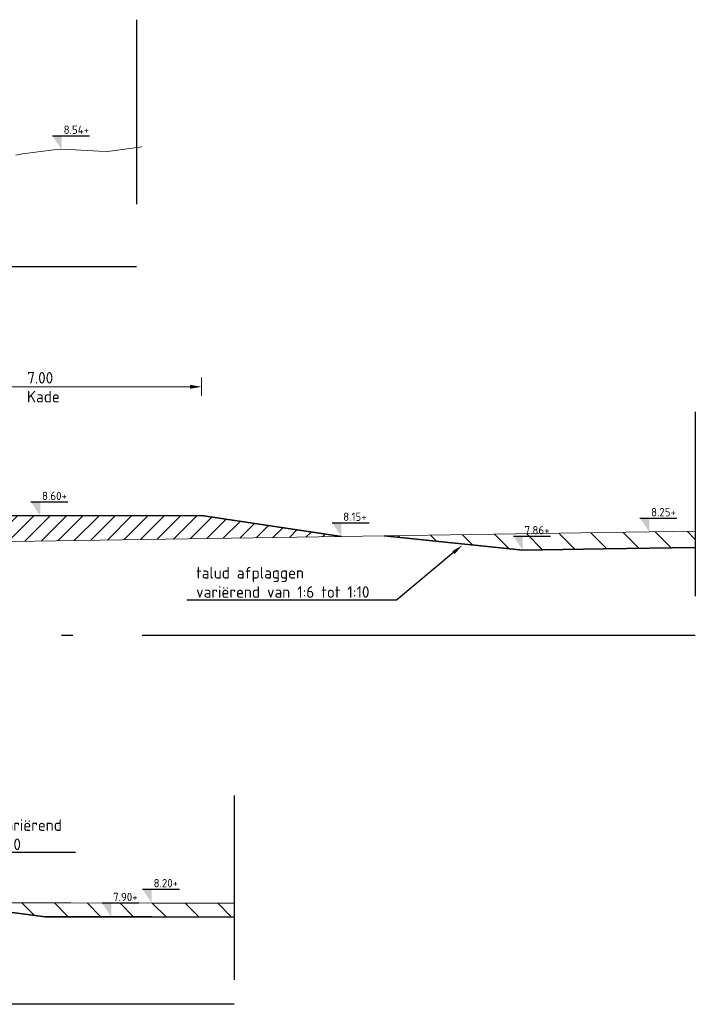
# Model space of a CAD drawing. Header units: metres. Extents: x 199581 to 207779, y 462378 to 466293.
# Tile 32 of 134: x 207424 to 207438, y 465925 to 465946. Entities that reach past the tile are written whole.
import ezdxf
from ezdxf import colors
from ezdxf.entities.mleader import LeaderData, LeaderLine
from ezdxf.math import Vec2, Vec3

# ---------------------------------------------------------------- set-up
doc = ezdxf.new("R2010")
doc.units = ezdxf.units.M
doc.linetypes.add('AL-NAP_LIJN', pattern=[15.25, 12, -1.5, 0.25, -1.5])
doc.linetypes.add('XX-AFBREEK', pattern=[7, 4, -1, 1, -1])
doc.layers.get('0').update_dxf_attribs({"lineweight": 25})
for name, color, linetype, lineweight in [('B-WE-GR-MAAIVELD-G-GRIJS', 253, 'GW-MAAIVELD', 13), ('N-WE-GW-MAAIVELD-GD', 90, 'GW-MAAIVELD', 35), ('N-WE-GW-ONTGRAVING-WERK-AD', 253, 'Continuous', 18), ('N-WE-GW-OPHOGING-WERK-AD', 82, 'Continuous', 18), ('X-XX-AL-AFBREEKLIJN-GD', 250, 'XX-AFBREEK', 25), ('X-XX-AL-M', 7, 'Continuous', 18), ('X-XX-AL-NAP-GD', 253, 'AL-NAP_LIJN', 25), ('X-XX-AL-PEILMAAT-BEST-SD', 251, 'Continuous', 25), ('X-XX-AL-PEILMAAT-SD', 7, 'Continuous', 25), ('X-XX-AL-REFERENTIE-T25', 7, 'Continuous', 25)]:
    doc.layers.add(name, color=color, linetype=linetype, lineweight=lineweight)
doc.styles.add('NLCS-ISO', font='NLCS-ISO.ttf')
doc.styles.add('NLCS-ISO-M100-T25', font='NLCS-ISO.ttf', dxfattribs={"height": 0.25})
doc.linetypes.add('GW-MAAIVELD', pattern='A,12,[40,NLCS.SHX,S=1,R=0,X=0,Y=-0.5],12', length=24)
doc.dimstyles.new('NLCS-M100-T25-PIJL_L2_H2', dxfattribs={"dimscale": 0.1, "dimtxt": 2.5, "dimasz": 2.5, "dimexe": 2, "dimexo": 2, "dimgap": 0.7, "dimtad": 1, "dimzin": 0, "dimdsep": 46, "dimtxsty": 'NLCS-ISO-M100-T25', "dimcen": 0, "dimdle": 2, "dimclrd": 256, "dimclre": 256, "dimclrt": 256, "dimazin": 0, "dimtfac": 1, "dimtdec": 3, "dimtofl": 0, "dimtmove": 0, "dimatfit": 3, "dimfxl": 2, "dimfxlon": 1, "dimtfillclr": 256, "dimtolj": 1, "dimtzin": 0, "dimlwd": -1, "dimlwe": -1, "dimarcsym": 0})

# ---------------------------------------------------------------- blocks, each defined once
blk = doc.blocks.new('SAL-PEILMAAT_INFRACAD_H01-SOD')
blk.add_line((-2, 3), (6, 3))
blk.add_solid([(-2, 3), (0, 3), (0, 0)])
at = {"style": 'NLCS-ISO'}
blk.add_attdef('...', (0.4, 3.4), '', height=1.8, dxfattribs=at)
blk = doc.blocks.new('*D391')
at = {"layer": 'X-XX-AL-M', "transparency": 16777216}
for p, q in [((207420.451, 465937.789), (207420.451, 465938.189)), ((207427.451, 465937.789), (207427.451, 465938.189)), ((207420.701, 465937.989), (207427.201, 465937.989))]:
    blk.add_line(p, q, dxfattribs=at)
for points in [[(207420.701, 465938.031), (207420.701, 465937.947), (207420.451, 465937.989)], [(207427.201, 465938.031), (207427.201, 465937.947), (207427.451, 465937.989)]]:
    blk.add_solid(points, dxfattribs=at)
at = {"layer": 'X-XX-AL-M', "transparency": 16777216, "insert": (207423.951, 465938.184), "char_height": 0.25, "attachment_point": 5, "style": 'NLCS-ISO-M100-T25'}
blk.add_mtext('\\A1;7.00', dxfattribs=at)

msp = doc.modelspace()

# ---------------------------------------------------------------- hatches: boundary and pattern name
at = {"layer": 'N-WE-GW-ONTGRAVING-WERK-AD'}
h = msp.add_hatch(dxfattribs=at)
h.set_pattern_fill('AGW-WERK_ONTGRAVEN-SO', color=256, scale=0.1, pattern_type=2)
h.set_pattern_definition([(135, (0, 0), (-0.3535533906, -0.3535533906), [])])
h.paths.add_polyline_path([(207438.161, 465934.853), (207436.161, 465934.824), (207431.411, 465934.753), (207434.417, 465934.447), (207436.166, 465934.474), (207438.161, 465934.503)])
h = msp.add_hatch(dxfattribs=at)
h.set_pattern_fill('AGW-WERK_ONTGRAVEN-SO', color=256, scale=0.1, pattern_type=2)
h.set_pattern_definition([(135, (-6529.7264, 3751.63503), (-0.3535533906, -0.3535533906), [])])
h.paths.add_polyline_path([(207422.801, 465926.794), (207421.69, 465926.797), (207424.06, 465926.49), (207424.614, 465926.489), (207426.37, 465926.488), (207428.15, 465926.483), (207428.161, 465926.483), (207428.161, 465926.783), (207426.37, 465926.788), (207424.614, 465926.789)])
at = {"layer": 'N-WE-GW-OPHOGING-WERK-AD'}
h = msp.add_hatch(dxfattribs=at)
h.set_pattern_fill('AGW-WERK_AANVULLEN-SO', color=256, scale=0.05, pattern_type=2)
h.set_pattern_definition([(45, (95, -25), (-0.1767766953, 0.1767766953), [])])
h.paths.add_polyline_path([(207427.451, 465935.195), (207420.451, 465935.187), (207415.892, 465934.522), (207430.483, 465934.739)])

# ---------------------------------------------------------------- linework, layer by layer
at = {"layer": 'B-WE-GR-MAAIVELD-G-GRIJS'}
for points in [[(207426.155, 465943.192), (207425.576, 465943.116), (207425.405, 465943.094), (207425.226, 465943.104), (207424.588, 465943.137), (207424.249, 465943.133), (207423.564, 465943.046), (207423.425, 465943.013)], [(207398.161, 465926.863), (207398.527, 465926.865), (207399.862, 465926.865), (207401.241, 465926.867), (207403.398, 465926.862), (207405.488, 465926.869), (207406.934, 465926.863), (207408.428, 465926.858), (207409.97, 465926.842), (207411.949, 465926.834), (207414.006, 465926.827), (207415.614, 465926.822), (207418.042, 465926.816), (207419.91, 465926.804), (207420.578, 465926.799), (207422.801, 465926.794), (207424.614, 465926.789), (207426.37, 465926.788), (207428.15, 465926.783), (207428.161, 465926.783)]]:
    msp.add_lwpolyline(points, dxfattribs=at)
at = {"layer": 'B-WE-GR-MAAIVELD-G-GRIJS', "flags": 128}
msp.add_lwpolyline([(207398.161, 465934.682), (207401.611, 465934.616), (207403.095, 465934.579), (207404.703, 465934.475), (207405.967, 465933.485), (207406.58, 465933.306), (207407.176, 465933.096), (207407.856, 465932.951), (207408.454, 465932.897), (207409.138, 465933.031), (207409.783, 465933.272), (207410.467, 465933.528), (207411.493, 465934.309), (207414.328, 465934.498), (207436.161, 465934.824), (207438.161, 465934.853)], dxfattribs=at)
at = {"layer": 'N-WE-GW-MAAIVELD-GD', "flags": 128}
for points in [[(207415.892, 465934.522), (207420.451, 465935.187), (207427.451, 465935.195), (207430.483, 465934.739)], [(207431.411, 465934.753), (207434.417, 465934.447), (207436.166, 465934.474)], [(207436.166, 465934.474), (207438.161, 465934.503)]]:
    msp.add_lwpolyline(points, dxfattribs=at)
at = {"layer": 'N-WE-GW-MAAIVELD-GD', "ltscale": 0.92, "flags": 128}
msp.add_lwpolyline([(207421.69, 465926.797), (207424.06, 465926.49), (207424.614, 465926.489), (207424.614, 465926.489), (207426.37, 465926.488), (207428.15, 465926.483), (207428.161, 465926.483)], dxfattribs=at)
at = {"layer": 'X-XX-AL-AFBREEKLIJN-GD', "flags": 128}
for points in [[(207426.041, 465945.954), (207426.041, 465941.954)], [(207438.161, 465937.444), (207438.161, 465933.444)], [(207428.161, 465929.121), (207428.161, 465925.121)]]:
    msp.add_lwpolyline(points, dxfattribs=at)
at = {"layer": 'X-XX-AL-NAP-GD', "flags": 128}
for points in [[(207426.041, 465940.59), (207398.161, 465940.59)], [(207438.161, 465932.59), (207398.161, 465932.59)], [(207428.161, 465924.59), (207398.161, 465924.59)]]:
    msp.add_lwpolyline(points, dxfattribs=at)

# ---------------------------------------------------------------- block references
at = {"layer": 'X-XX-AL-PEILMAAT-BEST-SD', "xscale": 0.1, "yscale": 0.1, "zscale": 0.1}
for p, values in [((207424.419, 465943.135), {'...': '8.54+'}), ((207437.161, 465934.838), {'...': '8.25+'}), ((207426.37, 465926.788), {'...': '8.20+'})]:
    msp.add_blockref('SAL-PEILMAAT_INFRACAD_H01-SOD', p, dxfattribs=at).add_auto_attribs(values)
at = {"layer": 'X-XX-AL-PEILMAAT-SD', "xscale": 0.1, "yscale": 0.1, "zscale": 0.1}
for p, values in [((207423.951, 465935.191), {'...': '8.60+'}), ((207430.483, 465934.739), {'...': '8.15+'}), ((207434.417, 465934.447), {'...': '7.86+'}), ((207425.492, 465926.489), {'...': '7.90+'})]:
    msp.add_blockref('SAL-PEILMAAT_INFRACAD_H01-SOD', p, dxfattribs=at).add_auto_attribs(values)

# ---------------------------------------------------------------- texts
at = {"layer": 'X-XX-AL-REFERENTIE-T25', "insert": (207423.663, 465937.9), "char_height": 0.25, "attachment_point": 1, "style": 'NLCS-ISO-M100-T25'}
msp.add_mtext_dynamic_manual_height_columns('Kade', width=0.97587, gutter_width=1.25, heights=[0], dxfattribs=at)

# ---------------------------------------------------------------- dimensions: what is measured, and where the dimension line sits
at = {"layer": 'X-XX-AL-M'}
dim = msp.add_linear_dim(base=(207427.451, 465937.989), p1=(207420.451, 465935.187), p2=(207427.451, 465935.195), dimstyle='NLCS-M100-T25-PIJL_L2_H2', dxfattribs=at)
dim.commit()
dim.dimension.update_dxf_attribs({"geometry": '*D391', "text_midpoint": (207423.951, 465938.184)})

# ---------------------------------------------------------------- leaders
at = {"layer": 'X-XX-AL-REFERENTIE-T25'}
ml = msp.add_multileader_mtext('Standard', dxfattribs=at)
ml.set_content('talud afplaggen\\Pvariërend van 1:6 tot 1:10', color=256, style='NLCS-ISO-M100-T25')
ml.set_leader_properties(color=256, linetype='ByLayer', lineweight=-1)
ml.build(insert=Vec2(0, 0))
ml.multileader.update_dxf_attribs({"text_left_attachment_type": 5, "text_right_attachment_type": 5, "dogleg_length": 0.25, "arrow_head_size": 0.25})
ctx = ml.context
ctx.base_point, ctx.char_height, ctx.arrow_head_size, ctx.landing_gap_size, ctx.plane_origin = Vec3(207427.243, 465933.362), 0.25, 0.25, 0.09, Vec3(207432.853, 465935.017)
ctx.left_attachment, ctx.right_attachment = 5, 5
notes = []
notes.append((ctx, [(1, (1, 1, 0), (207431.682, 465933.362), (-1, 0), 0.408, [(0, [(207433.108, 465934.551)], 0, [])])]))
ctx.mtext.insert, ctx.mtext.flow_direction = Vec3(207427.333, 465934.078), 5
ml = msp.add_multileader_mtext('Standard', dxfattribs=at)
ml.set_content('talud kade variërend \\Pvan 1:6 tot 1:10', color=256, style='NLCS-ISO-M100-T25')
ml.set_leader_properties(color=256, linetype='ByLayer', lineweight=-1)
ml.build(insert=Vec2(0, 0))
ml.multileader.update_dxf_attribs({"text_left_attachment_type": 5, "text_right_attachment_type": 5, "dogleg_length": 0.25, "arrow_head_size": 0.25})
ctx = ml.context
ctx.base_point, ctx.char_height, ctx.arrow_head_size, ctx.landing_gap_size, ctx.plane_origin = Vec3(207421.221, 465927.888), 0.25, 0.25, 0.09, Vec3(207425.956, 465929.543)
ctx.left_attachment, ctx.right_attachment = 5, 5
notes.append((ctx, [(0, (1, 1, 0), (207420.813, 465927.888), (1, 0), 0.408, [(0, [(207420.258, 465927.026)], 0, [])])]))
ctx.mtext.insert, ctx.mtext.flow_direction = Vec3(207421.311, 465928.604), 5
for ctx, leaders in notes:
    for number, flags, end, landing, length, lines in leaders:
        leader = LeaderData()
        leader.index, (leader.has_last_leader_line, leader.has_dogleg_vector, leader.attachment_direction) = number, flags
        leader.last_leader_point, leader.dogleg_vector, leader.dogleg_length = Vec3(end), Vec3(landing), length
        for number, points, colour, breaks in lines:
            line = LeaderLine()
            line.index, line.vertices, line.color, line.breaks = number, Vec3.list(points), colors.encode_raw_color(colour), breaks
            leader.lines.append(line)
        ctx.leaders.append(leader)

doc.saveas('drawing.dxf')
